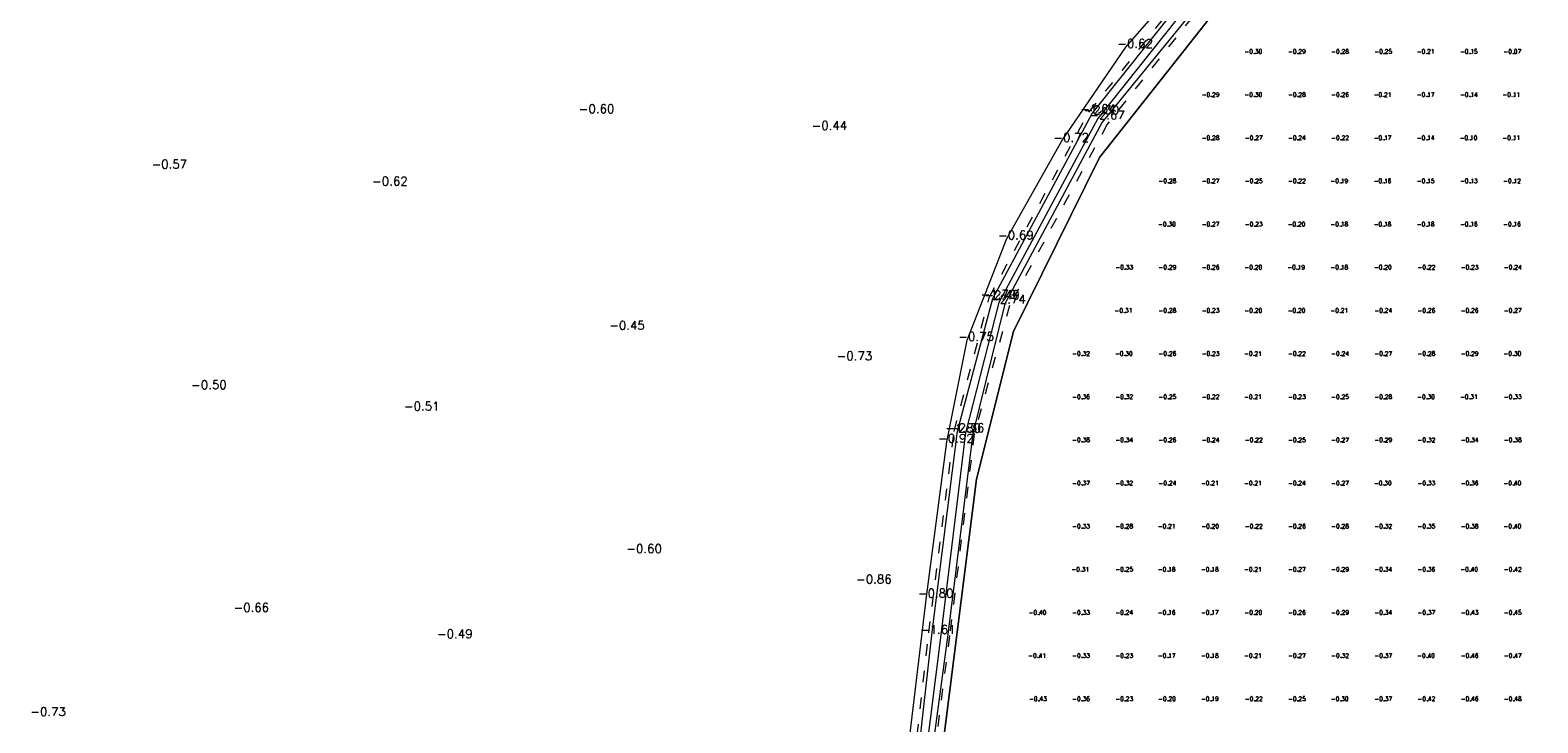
# Model space of a CAD drawing. Header units: metres. Extents: x 102665 to 103901, y 415762 to 419767.
# Tile 69 of 93: x 103058 to 103232, y 419265 to 419345. Entities that reach past the tile are written whole.
import ezdxf
from ezdxf.enums import TextEntityAlignment as Align

# ---------------------------------------------------------------- set-up
doc = ezdxf.new("R2010")
doc.units = ezdxf.units.M
doc.header["$MEASUREMENT"] = 0
doc.linetypes.add('DGN Style 5', pattern=[3.099898, 1.328528, -1.77137])
for name, color, linetype, lineweight in [('DTM-Bodemsloot', 162, 'Continuous', 0), ('DTM-Hoogtecijfer', 7, 'Continuous', 0), ('DTM-Meetpunt', 40, 'Continuous', 0), ('DTM_23-02-2012_luchtfoto drone', 40, 'Continuous', 0), ('DTM_27-12-2009_terrestrisch', 97, 'Continuous', 0), ('DTM_hoogtelijn', 251, 'DGN Style 5', 0), ('DTM_talud', 94, 'Continuous', 0)]:
    doc.layers.add(name, color=color, linetype=linetype, lineweight=lineweight)
doc.styles.get("Standard").update_dxf_attribs({"font": 'txt.shx'})

msp = doc.modelspace()

# ---------------------------------------------------------------- linework, layer by layer
at = {"layer": 'DTM-Bodemsloot'}
for points in [[(103211.15, 419421.65, -2.33), (103212.84, 419414.89, -2.69), (103219.12, 419393.79, -2.72), (103222.47, 419380.45, -2.61), (103222.02, 419376.83, -2.74), (103219.86, 419374.75, -2.7), (103211.03, 419367.65, -2.7), (103195.06, 419352.67, -2.57), (103181.2, 419335.21, -2.67), (103169.73, 419313.89, -2.74), (103165.85, 419298.78, -2.65), (103163.01, 419275.39, -2.65), (103159.94, 419251.17, -2.61), (103156.61, 419228.98, -2.4), (103152.55, 419203.66, -2.31), (103147.55, 419173.57, -2.28)], [(103159.29, 419251.56, -2.42), (103162.01, 419275.7, -2.25), (103164.94, 419298.97, -2.35), (103169.03, 419314.36, -2.4), (103180.55, 419335.81, -2.3), (103194.29, 419353.05, -2.37)], [(103195.74, 419352.05, -2.21), (103181.71, 419334.79, -2.43), (103170.42, 419313.75, -2.39), (103166.73, 419298.73, -2.28), (103163.83, 419275.43, -2.39), (103160.59, 419251.36, -2.33)]]:
    msp.add_polyline3d(points, dxfattribs=at)
at = {"layer": 'DTM-Meetpunt'}
for p in [(103199.4, 419342.75, -0.3), (103204.4, 419342.75, -0.29), (103209.4, 419342.75, -0.28), (103214.4, 419342.75, -0.25), (103219.4, 419342.75, -0.21), (103224.4, 419342.75, -0.15), (103229.4, 419342.75, -0.07), (103194.4, 419337.75, -0.29), (103199.4, 419337.75, -0.3), (103204.4, 419337.75, -0.28), (103209.4, 419337.75, -0.26), (103214.4, 419337.75, -0.21), (103219.4, 419337.75, -0.17), (103224.4, 419337.75, -0.14), (103229.4, 419337.75, -0.11), (103194.4, 419332.75, -0.28), (103199.4, 419332.75, -0.27), (103204.4, 419332.75, -0.24), (103209.4, 419332.75, -0.22), (103214.4, 419332.75, -0.17), (103219.4, 419332.75, -0.14), (103224.4, 419332.75, -0.1), (103229.4, 419332.75, -0.11), (103189.4, 419327.75, -0.28), (103194.4, 419327.75, -0.27), (103199.4, 419327.75, -0.25), (103204.4, 419327.75, -0.22), (103209.4, 419327.75, -0.19), (103214.4, 419327.75, -0.16), (103219.4, 419327.75, -0.15), (103224.4, 419327.75, -0.13), (103229.4, 419327.75, -0.12), (103189.4, 419322.75, -0.3), (103194.4, 419322.75, -0.27), (103199.4, 419322.75, -0.23), (103204.4, 419322.75, -0.2), (103209.4, 419322.75, -0.18), (103214.4, 419322.75, -0.18), (103219.4, 419322.75, -0.18), (103224.4, 419322.75, -0.16), (103229.4, 419322.75, -0.16), (103184.4, 419317.75, -0.33), (103189.4, 419317.75, -0.29), (103194.4, 419317.75, -0.26), (103199.4, 419317.75, -0.2), (103204.4, 419317.75, -0.19), (103209.4, 419317.75, -0.18), (103214.4, 419317.75, -0.2), (103219.4, 419317.75, -0.22), (103224.4, 419317.75, -0.23), (103229.4, 419317.75, -0.24), (103184.4, 419312.75, -0.31), (103189.4, 419312.75, -0.28), (103194.4, 419312.75, -0.23), (103199.4, 419312.75, -0.2), (103204.4, 419312.75, -0.2), (103209.4, 419312.75, -0.21), (103214.4, 419312.75, -0.24), (103219.4, 419312.75, -0.26), (103224.4, 419312.75, -0.26), (103229.4, 419312.75, -0.27), (103179.4, 419307.75, -0.32), (103184.4, 419307.75, -0.3), (103189.4, 419307.75, -0.26), (103194.4, 419307.75, -0.23), (103199.4, 419307.75, -0.21), (103204.4, 419307.75, -0.22), (103209.4, 419307.75, -0.24), (103214.4, 419307.75, -0.27), (103219.4, 419307.75, -0.28), (103224.4, 419307.75, -0.29), (103229.4, 419307.75, -0.3), (103179.4, 419302.75, -0.36), (103184.4, 419302.75, -0.32), (103189.4, 419302.75, -0.25), (103194.4, 419302.75, -0.22), (103199.4, 419302.75, -0.21), (103204.4, 419302.75, -0.23), (103209.4, 419302.75, -0.25), (103214.4, 419302.75, -0.28), (103219.4, 419302.75, -0.3), (103224.4, 419302.75, -0.31), (103229.4, 419302.75, -0.33), (103179.4, 419297.75, -0.38), (103184.4, 419297.75, -0.34), (103189.4, 419297.75, -0.26), (103194.4, 419297.75, -0.24), (103199.4, 419297.75, -0.22), (103204.4, 419297.75, -0.25), (103209.4, 419297.75, -0.27), (103214.4, 419297.75, -0.29), (103219.4, 419297.75, -0.32), (103224.4, 419297.75, -0.34), (103229.4, 419297.75, -0.38), (103179.4, 419292.75, -0.37), (103184.4, 419292.75, -0.32), (103189.4, 419292.75, -0.24), (103194.4, 419292.75, -0.21), (103199.4, 419292.75, -0.21), (103204.4, 419292.75, -0.24), (103209.4, 419292.75, -0.27), (103214.4, 419292.75, -0.3), (103219.4, 419292.75, -0.33), (103224.4, 419292.75, -0.36), (103229.4, 419292.75, -0.4), (103179.4, 419287.75, -0.33), (103184.4, 419287.75, -0.28), (103189.4, 419287.75, -0.21), (103194.4, 419287.75, -0.2), (103199.4, 419287.75, -0.22), (103204.4, 419287.75, -0.26), (103209.4, 419287.75, -0.28), (103214.4, 419287.75, -0.32), (103219.4, 419287.75, -0.35), (103224.4, 419287.75, -0.38), (103229.4, 419287.75, -0.4), (103179.4, 419282.75, -0.31), (103184.4, 419282.75, -0.25), (103189.4, 419282.75, -0.18), (103194.4, 419282.75, -0.18), (103199.4, 419282.75, -0.21), (103204.4, 419282.75, -0.27), (103209.4, 419282.75, -0.29), (103214.4, 419282.75, -0.34), (103219.4, 419282.75, -0.36), (103224.4, 419282.75, -0.4), (103229.4, 419282.75, -0.42), (103174.4, 419277.75, -0.4), (103179.4, 419277.75, -0.33), (103184.4, 419277.75, -0.24), (103189.4, 419277.75, -0.16), (103194.4, 419277.75, -0.17), (103199.4, 419277.75, -0.2), (103204.4, 419277.75, -0.26), (103209.4, 419277.75, -0.29), (103214.4, 419277.75, -0.34), (103219.4, 419277.75, -0.37), (103224.4, 419277.75, -0.43), (103229.4, 419277.75, -0.45), (103174.4, 419272.75, -0.41), (103179.4, 419272.75, -0.33), (103184.4, 419272.75, -0.23), (103189.4, 419272.75, -0.17), (103194.4, 419272.75, -0.18), (103199.4, 419272.75, -0.21), (103204.4, 419272.75, -0.27), (103209.4, 419272.75, -0.32), (103214.4, 419272.75, -0.37), (103219.4, 419272.75, -0.4), (103224.4, 419272.75, -0.46), (103229.4, 419272.75, -0.47), (103174.4, 419267.75, -0.43), (103179.4, 419267.75, -0.36), (103184.4, 419267.75, -0.23), (103189.4, 419267.75, -0.2), (103194.4, 419267.75, -0.19), (103199.4, 419267.75, -0.22), (103204.4, 419267.75, -0.25), (103209.4, 419267.75, -0.3), (103214.4, 419267.75, -0.37), (103219.4, 419267.75, -0.42), (103224.4, 419267.75, -0.46), (103229.4, 419267.75, -0.48)]:
    msp.add_point(p, dxfattribs=at)
at = {"layer": 'DTM_23-02-2012_luchtfoto drone', "elevation": -0.52, "flags": 128}
msp.add_lwpolyline([(103234.99, 419376.2), (103224.93, 419374.06), (103223.65, 419374.13), (103209.96, 419363.66), (103195.68, 419348.76), (103181.37, 419330.69), (103171.44, 419310.55), (103167.13, 419293.43), (103157.33, 419215.78), (103141.03, 419116.67), (103140.68, 419112.19), (103136.16, 419111.9), (103135.36, 419124.47), (103114.55, 419120.79), (102792.99, 419063.86)], dxfattribs=at)
at = {"layer": 'DTM_27-12-2009_terrestrisch', "flags": 128}
msp.add_lwpolyline([(103157.33, 419215.78), (103167.13, 419293.43), (103171.44, 419310.55), (103181.37, 419330.69), (103195.68, 419348.76), (103209.96, 419363.66), (103223.65, 419374.13), (103224.93, 419374.06), (103234.99, 419376.2), (103226.18, 419381.67), (103222.11, 419403.33), (103215.21, 419421.06), (103209.31, 419436.23), (103205.74, 419449.59), (103177.04, 419445.44), (103179.63, 419433.18), (103096.18, 419421.11), (103063.59, 419413.31), (103053.47, 419414.5)], dxfattribs=at)
at = {"layer": 'DTM_hoogtelijn'}
for points in [[(103158.87, 419251.41, -1.71), (103161.6, 419275.61, -1.6), (103164.54, 419298.94, -1.8), (103168.61, 419314.46, -1.79), (103180.15, 419335.94, -1.64), (103193.93, 419353.22, -1.7)], [(103196, 419351.83, -1.76), (103182.27, 419334.55, -1.62), (103170.96, 419313.54, -1.78), (103166.88, 419298.7, -1.61), (103164.02, 419275.3, -1.68), (103160.88, 419251.28, -1.66)]]:
    msp.add_polyline3d(points, dxfattribs=at)
at = {"layer": 'DTM_talud'}
msp.add_polyline3d([(103158.91, 419259.47, -0.73), (103161.36, 419279.8, -0.8), (103163.7, 419297.75, -0.92), (103166.04, 419309.55, -0.75), (103170.64, 419321.3, -0.69), (103177.04, 419332.61, -0.72), (103184.45, 419343.5, -0.62), (103193.28, 419353.65, -0.84), (103200.7, 419361.03, -0.89), (103215.28, 419374.12, -0.72), (103218.17, 419377.24, -0.75), (103219.06, 419380.42, -0.66), (103217.82, 419388.21, -0.61), (103213.44, 419403.45, -0.77), (103208.28, 419421.92, -0.68), (103209.2, 419423.79, -0.57), (103211.6, 419424.62, -0.36), (103213.37, 419423.63, -0.41), (103214.71, 419422.36, -0.23)], dxfattribs=at)

# ---------------------------------------------------------------- texts
at = {"layer": 'DTM-Hoogtecijfer', "linetype": 'Continuous', "lineweight": 0}
for s, p in [('-0.62', (103183.45, 419343.41)), ('-0.60', (103121.08, 419335.84)), ('-1.64', (103179.15, 419335.84)), ('-2.30', (103179.55, 419335.71)), ('-2.67', (103180.2, 419335.12)), ('-0.44', (103148.05, 419333.9)), ('-0.72', (103176.05, 419332.52)), ('-0.57', (103071.59, 419329.43)), ('-0.62', (103097.14, 419327.45)), ('-0.69', (103169.64, 419321.21)), ('-1.79', (103167.61, 419314.36)), ('-2.40', (103168.03, 419314.27)), ('-2.74', (103168.73, 419313.8)), ('-0.45', (103124.6, 419310.75)), ('-0.75', (103165.04, 419309.45)), ('-0.73', (103150.95, 419307.21)), ('-0.50', (103076.18, 419303.87)), ('-0.51', (103100.83, 419301.39)), ('-1.80', (103163.54, 419298.85)), ('-2.36', (103163.94, 419298.88)), ('-0.92', (103162.7, 419297.66)), ('-0.60', (103126.59, 419284.88)), ('-0.86', (103153.2, 419281.34)), ('-0.80', (103160.36, 419279.71)), ('-0.66', (103081.09, 419278.06)), ('-1.61', (103160.6, 419275.52)), ('-0.49', (103104.66, 419275)), ('-0.73', (103057.55, 419265.99))]:
    msp.add_text(s, height=1, dxfattribs=at).set_placement(p)
at = {"layer": 'DTM-Hoogtecijfer'}
for s, p in [('-0.30', (103199.2, 419342.73, 0.12)), ('-0.29', (103204.25, 419342.73, 0.12)), ('-0.28', (103209.25, 419342.73, 0.12)), ('-0.25', (103214.25, 419342.73, 0.12)), ('-0.21', (103219.16, 419342.73, 0.12)), ('-0.15', (103224.16, 419342.73, 0.12)), ('-0.07', (103229.2, 419342.73, 0.12)), ('-0.29', (103194.25, 419337.73, 0.12)), ('-0.30', (103199.2, 419337.73, 0.12)), ('-0.28', (103204.25, 419337.73, 0.12)), ('-0.26', (103209.25, 419337.73, 0.12)), ('-0.21', (103214.16, 419337.73, 0.12)), ('-0.17', (103219.16, 419337.73, 0.12)), ('-0.14', (103224.16, 419337.73, 0.12)), ('-0.11', (103229.08, 419337.73, 0.12)), ('-0.28', (103194.25, 419332.73, 0.12)), ('-0.27', (103199.25, 419332.73, 0.12)), ('-0.24', (103204.25, 419332.73, 0.12)), ('-0.22', (103209.25, 419332.73, 0.12)), ('-0.17', (103214.16, 419332.73, 0.12)), ('-0.14', (103219.16, 419332.73, 0.12)), ('-0.10', (103224.12, 419332.73, 0.12)), ('-0.11', (103229.08, 419332.73, 0.12)), ('-0.28', (103189.25, 419327.73, 0.12)), ('-0.27', (103194.25, 419327.73, 0.12)), ('-0.25', (103199.25, 419327.73, 0.12)), ('-0.22', (103204.25, 419327.73, 0.12)), ('-0.19', (103209.16, 419327.73, 0.12)), ('-0.16', (103214.16, 419327.73, 0.12)), ('-0.15', (103219.16, 419327.73, 0.12)), ('-0.13', (103224.16, 419327.73, 0.12)), ('-0.12', (103229.16, 419327.73, 0.12)), ('-0.30', (103189.2, 419322.73, 0.12)), ('-0.27', (103194.25, 419322.73, 0.12)), ('-0.23', (103199.25, 419322.73, 0.12)), ('-0.20', (103204.2, 419322.73, 0.12)), ('-0.18', (103209.16, 419322.73, 0.12)), ('-0.18', (103214.16, 419322.73, 0.12)), ('-0.18', (103219.16, 419322.73, 0.12)), ('-0.16', (103224.16, 419322.73, 0.12)), ('-0.16', (103229.16, 419322.73, 0.12)), ('-0.33', (103184.25, 419317.73, 0.12)), ('-0.29', (103189.25, 419317.73, 0.12)), ('-0.26', (103194.25, 419317.73, 0.12)), ('-0.20', (103199.2, 419317.73, 0.12)), ('-0.19', (103204.16, 419317.73, 0.12)), ('-0.18', (103209.16, 419317.73, 0.12)), ('-0.20', (103214.2, 419317.73, 0.12)), ('-0.22', (103219.25, 419317.73, 0.12)), ('-0.23', (103224.25, 419317.73, 0.12)), ('-0.24', (103229.25, 419317.73, 0.12)), ('-0.31', (103184.16, 419312.73, 0.12)), ('-0.28', (103189.25, 419312.73, 0.12)), ('-0.23', (103194.25, 419312.73, 0.12)), ('-0.20', (103199.2, 419312.73, 0.12)), ('-0.20', (103204.2, 419312.73, 0.12)), ('-0.21', (103209.16, 419312.73, 0.12)), ('-0.24', (103214.25, 419312.73, 0.12)), ('-0.26', (103219.25, 419312.73, 0.12)), ('-0.26', (103224.25, 419312.73, 0.12)), ('-0.27', (103229.25, 419312.73, 0.12)), ('-0.32', (103179.25, 419307.73, 0.12)), ('-0.30', (103184.2, 419307.73, 0.12)), ('-0.26', (103189.25, 419307.73, 0.12)), ('-0.23', (103194.25, 419307.73, 0.12)), ('-0.21', (103199.16, 419307.73, 0.12)), ('-0.22', (103204.25, 419307.73, 0.12)), ('-0.24', (103209.25, 419307.73, 0.12)), ('-0.27', (103214.25, 419307.73, 0.12)), ('-0.28', (103219.25, 419307.73, 0.12)), ('-0.29', (103224.25, 419307.73, 0.12)), ('-0.30', (103229.2, 419307.73, 0.12)), ('-0.36', (103179.25, 419302.73, 0.12)), ('-0.32', (103184.25, 419302.73, 0.12)), ('-0.25', (103189.25, 419302.73, 0.12)), ('-0.22', (103194.25, 419302.73, 0.12)), ('-0.21', (103199.16, 419302.73, 0.12)), ('-0.23', (103204.25, 419302.73, 0.12)), ('-0.25', (103209.25, 419302.73, 0.12)), ('-0.28', (103214.25, 419302.73, 0.12)), ('-0.30', (103219.2, 419302.73, 0.12)), ('-0.31', (103224.16, 419302.73, 0.12)), ('-0.33', (103229.25, 419302.73, 0.12)), ('-0.38', (103179.25, 419297.73, 0.12)), ('-0.34', (103184.25, 419297.73, 0.12)), ('-0.26', (103189.25, 419297.73, 0.12)), ('-0.24', (103194.25, 419297.73, 0.12)), ('-0.22', (103199.25, 419297.73, 0.12)), ('-0.25', (103204.25, 419297.73, 0.12)), ('-0.27', (103209.25, 419297.73, 0.12)), ('-0.29', (103214.25, 419297.73, 0.12)), ('-0.32', (103219.25, 419297.73, 0.12)), ('-0.34', (103224.25, 419297.73, 0.12)), ('-0.38', (103229.25, 419297.73, 0.12)), ('-0.37', (103179.25, 419292.73, 0.12)), ('-0.32', (103184.25, 419292.73, 0.12)), ('-0.24', (103189.25, 419292.73, 0.12)), ('-0.21', (103194.16, 419292.73, 0.12)), ('-0.21', (103199.16, 419292.73, 0.12)), ('-0.24', (103204.25, 419292.73, 0.12)), ('-0.27', (103209.25, 419292.73, 0.12)), ('-0.30', (103214.2, 419292.73, 0.12)), ('-0.33', (103219.25, 419292.73, 0.12)), ('-0.36', (103224.25, 419292.73, 0.12)), ('-0.40', (103229.2, 419292.73, 0.12)), ('-0.33', (103179.25, 419287.73, 0.12)), ('-0.28', (103184.25, 419287.73, 0.12)), ('-0.21', (103189.16, 419287.73, 0.12)), ('-0.20', (103194.2, 419287.73, 0.12)), ('-0.22', (103199.25, 419287.73, 0.12)), ('-0.26', (103204.25, 419287.73, 0.12)), ('-0.28', (103209.25, 419287.73, 0.12)), ('-0.32', (103214.25, 419287.73, 0.12)), ('-0.35', (103219.25, 419287.73, 0.12)), ('-0.38', (103224.25, 419287.73, 0.12)), ('-0.40', (103229.2, 419287.73, 0.12)), ('-0.31', (103179.16, 419282.73, 0.12)), ('-0.25', (103184.25, 419282.73, 0.12)), ('-0.18', (103189.16, 419282.73, 0.12)), ('-0.18', (103194.16, 419282.73, 0.12)), ('-0.21', (103199.16, 419282.73, 0.12)), ('-0.27', (103204.25, 419282.73, 0.12)), ('-0.29', (103209.25, 419282.73, 0.12)), ('-0.34', (103214.25, 419282.73, 0.12)), ('-0.36', (103219.25, 419282.73, 0.12)), ('-0.40', (103224.2, 419282.73, 0.12)), ('-0.42', (103229.25, 419282.73, 0.12)), ('-0.40', (103174.2, 419277.73, 0.12)), ('-0.33', (103179.25, 419277.73, 0.12)), ('-0.24', (103184.25, 419277.73, 0.12)), ('-0.16', (103189.16, 419277.73, 0.12)), ('-0.17', (103194.16, 419277.73, 0.12)), ('-0.20', (103199.2, 419277.73, 0.12)), ('-0.26', (103204.25, 419277.73, 0.12)), ('-0.29', (103209.25, 419277.73, 0.12)), ('-0.34', (103214.25, 419277.73, 0.12)), ('-0.37', (103219.25, 419277.73, 0.12)), ('-0.43', (103224.25, 419277.73, 0.12)), ('-0.45', (103229.25, 419277.73, 0.12)), ('-0.41', (103174.16, 419272.73, 0.12)), ('-0.33', (103179.25, 419272.73, 0.12)), ('-0.23', (103184.25, 419272.73, 0.12)), ('-0.17', (103189.16, 419272.73, 0.12)), ('-0.18', (103194.16, 419272.73, 0.12)), ('-0.21', (103199.16, 419272.73, 0.12)), ('-0.27', (103204.25, 419272.73, 0.12)), ('-0.32', (103209.25, 419272.73, 0.12)), ('-0.37', (103214.25, 419272.73, 0.12)), ('-0.40', (103219.2, 419272.73, 0.12)), ('-0.46', (103224.25, 419272.73, 0.12)), ('-0.47', (103229.25, 419272.73, 0.12)), ('-0.43', (103174.25, 419267.73, 0.12)), ('-0.36', (103179.25, 419267.73, 0.12)), ('-0.23', (103184.25, 419267.73, 0.12)), ('-0.20', (103189.2, 419267.73, 0.12)), ('-0.19', (103194.16, 419267.73, 0.12)), ('-0.22', (103199.25, 419267.73, 0.12)), ('-0.25', (103204.25, 419267.73, 0.12)), ('-0.30', (103209.2, 419267.73, 0.12)), ('-0.37', (103214.25, 419267.73, 0.12)), ('-0.42', (103219.25, 419267.73, 0.12)), ('-0.46', (103224.25, 419267.73, 0.12)), ('-0.48', (103229.25, 419267.73, 0.12))]:
    msp.add_text(s, height=0.5, dxfattribs=at).set_placement(p, align=Align.CENTER)

doc.saveas('drawing.dxf')
